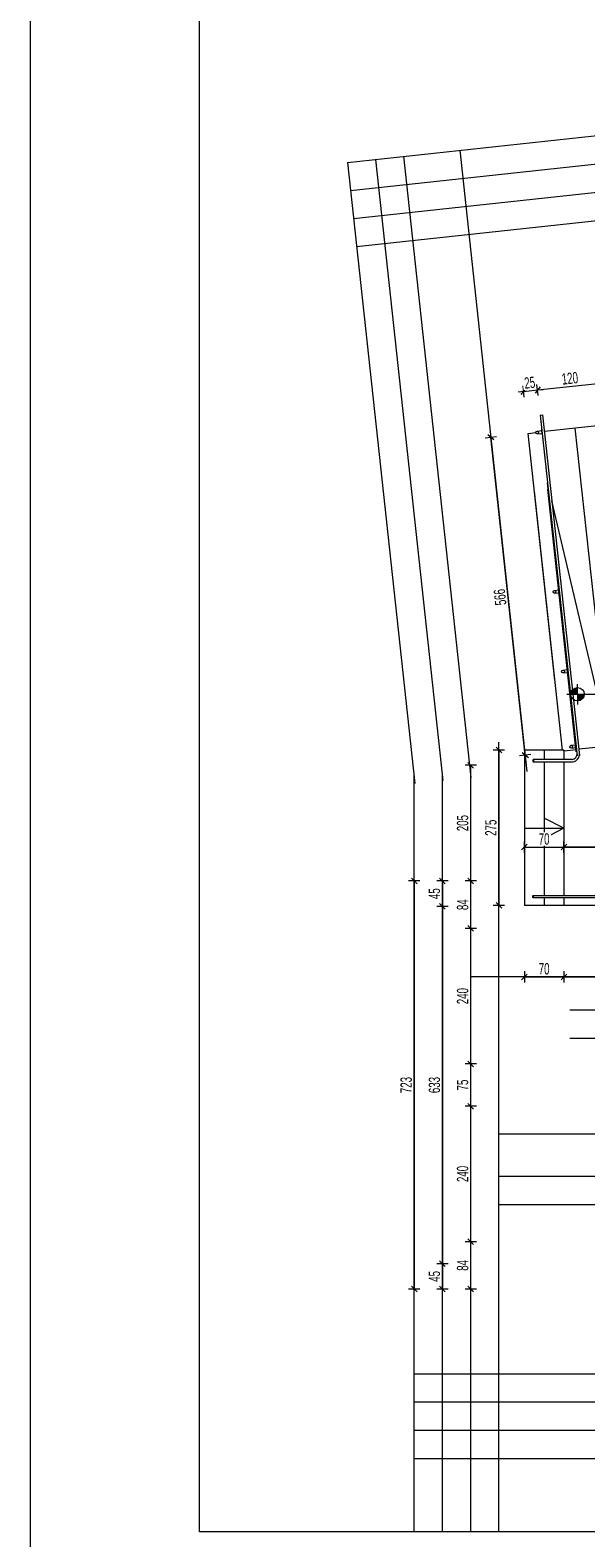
# Model space of a CAD drawing. Header units: millimetres. Extents: x 72202 to 304796, y 21658 to 519946.
# Tile 67 of 139: x 193653 to 194637, y 220665 to 223336. Entities that reach past the tile are written whole.
import ezdxf

# ---------------------------------------------------------------- set-up
doc = ezdxf.new("R2010")
doc.units = ezdxf.units.MM
doc.layers.get('0').update_dxf_attribs({"color": 253})
doc.layers.get('Defpoints').update_dxf_attribs({"color": 253})
for name, color, linetype, lineweight in [('linia - gruba - projektowana', 253, 'Continuous', 50), ('LINIA CIENKA', 7, 'Continuous', 13), ('LINIA WYMIAROWANIE', 253, 'Continuous', 9), ('OPISY', 253, 'Continuous', 9)]:
    doc.layers.add(name, color=color, linetype=linetype, lineweight=lineweight)
doc.layers.add('LINIA-NIE DRUKOWAĆ', color=253, linetype='Continuous', lineweight=20, plot=False)
doc.styles.get("Standard").update_dxf_attribs({"font": 'ARIALN.TTF', "width": 0.75})
doc.dimstyles.new('sebek100', dxfattribs={"dimtxt": 17, "dimasz": 10, "dimexe": 10, "dimexo": 20, "dimgap": 4, "dimtad": 1, "dimrnd": 0.5, "dimtxsty": 'Standard', "dimblk": 'OBLIQUE', "dimcen": 8, "dimclre": 1, "dimazin": 0, "dimtm": 1e-09, "dimtfac": 1, "dimtix": 1, "dimtmove": 1, "dimatfit": 3, "dimldrblk": 'zas', "dimfxl": 10, "dimfxlon": 1, "dimtolj": 2, "dimlwd": -1, "dimlwe": -1, "dimarcsym": 0})

# ---------------------------------------------------------------- blocks, each defined once
blk = doc.blocks.new('_Oblique')
at = {"color": 0, "linetype": 'ByBlock', "lineweight": -2}
blk.add_line((-0.5, -0.5), (0.5, 0.5), dxfattribs=at)
blk = doc.blocks.new('*D341')
at = {"layer": 'Defpoints', "color": 0, "lineweight": -3, "ltscale": 4, "transparency": 16777216}
for p in [(194433.3, 221189.8), (194733.3, 221189.8), (194733.3, 221105.8)]:
    blk.add_point(p, dxfattribs=at)
at = {"layer": 'LINIA WYMIAROWANIE', "color": 1, "ltscale": 4, "transparency": 16777216}
for p, q in [((194443.3, 221189.8), (194423.3, 221189.8)), ((194443.3, 221105.8), (194423.3, 221105.8))]:
    blk.add_line(p, q, dxfattribs=at)
at = {"layer": 'LINIA WYMIAROWANIE', "color": 0, "ltscale": 4, "transparency": 16777216}
blk.add_line((194433.3, 221105.8), (194433.3, 221189.8), dxfattribs=at)
at = {"layer": 'LINIA WYMIAROWANIE', "color": 0, "ltscale": 4, "transparency": 16777216, "xscale": 10, "yscale": 10, "zscale": 10}
for p, rotation in [((194433.3, 221189.8), 90), ((194433.3, 221105.8), 270)]:
    blk.add_blockref('_Oblique', p, dxfattribs=dict(at, rotation=rotation))
at = {"layer": 'LINIA WYMIAROWANIE', "color": 0, "lineweight": -3, "ltscale": 4, "transparency": 16777216, "insert": (194419.1, 221147.8), "char_height": 20, "attachment_point": 5, "rotation": 90, "bg_fill": 3, "box_fill_scale": 1.1, "bg_fill_color": 256, "bg_fill_true_color": 13158600, "bg_fill_transparency": 0}
blk.add_mtext('\\A2;84', dxfattribs=at)
blk = doc.blocks.new('zas')
blk = doc.blocks.new('*D342')
at = {"layer": 'Defpoints', "color": 0, "lineweight": -3, "ltscale": 4, "transparency": 16777216}
for p in [(194433.3, 221429.8), (194733.3, 221429.8), (194733.3, 221189.8)]:
    blk.add_point(p, dxfattribs=at)
at = {"layer": 'LINIA WYMIAROWANIE', "color": 1, "ltscale": 4, "transparency": 16777216}
for p, q in [((194443.3, 221429.8), (194423.3, 221429.8)), ((194443.3, 221189.8), (194423.3, 221189.8))]:
    blk.add_line(p, q, dxfattribs=at)
at = {"layer": 'LINIA WYMIAROWANIE', "color": 0, "ltscale": 4, "transparency": 16777216}
blk.add_line((194433.3, 221189.8), (194433.3, 221429.8), dxfattribs=at)
at = {"layer": 'LINIA WYMIAROWANIE', "color": 0, "ltscale": 4, "transparency": 16777216, "xscale": 10, "yscale": 10, "zscale": 10}
for p, rotation in [((194433.3, 221429.8), 90), ((194433.3, 221189.8), 270)]:
    blk.add_blockref('_Oblique', p, dxfattribs=dict(at, rotation=rotation))
at = {"layer": 'LINIA WYMIAROWANIE', "color": 0, "lineweight": -3, "ltscale": 4, "transparency": 16777216, "insert": (194419.1, 221309.8), "char_height": 20, "attachment_point": 5, "rotation": 90, "bg_fill": 3, "box_fill_scale": 1.1, "bg_fill_color": 256, "bg_fill_true_color": 13158600, "bg_fill_transparency": 0}
blk.add_mtext('\\A2;240', dxfattribs=at)
blk = doc.blocks.new('*D343')
at = {"layer": 'Defpoints', "color": 0, "lineweight": -3, "ltscale": 4, "transparency": 16777216}
for p in [(194433.3, 221504.8), (194733.3, 221504.8), (194733.3, 221429.8)]:
    blk.add_point(p, dxfattribs=at)
at = {"layer": 'LINIA WYMIAROWANIE', "color": 1, "ltscale": 4, "transparency": 16777216}
for p, q in [((194443.3, 221504.8), (194423.3, 221504.8)), ((194443.3, 221429.8), (194423.3, 221429.8))]:
    blk.add_line(p, q, dxfattribs=at)
at = {"layer": 'LINIA WYMIAROWANIE', "color": 0, "ltscale": 4, "transparency": 16777216}
blk.add_line((194433.3, 221429.8), (194433.3, 221504.8), dxfattribs=at)
at = {"layer": 'LINIA WYMIAROWANIE', "color": 0, "ltscale": 4, "transparency": 16777216, "xscale": 10, "yscale": 10, "zscale": 10}
for p, rotation in [((194433.3, 221504.8), 90), ((194433.3, 221429.8), 270)]:
    blk.add_blockref('_Oblique', p, dxfattribs=dict(at, rotation=rotation))
at = {"layer": 'LINIA WYMIAROWANIE', "color": 0, "lineweight": -3, "ltscale": 4, "transparency": 16777216, "insert": (194419.1, 221467.3), "char_height": 20, "attachment_point": 5, "rotation": 90, "bg_fill": 3, "box_fill_scale": 1.1, "bg_fill_color": 256, "bg_fill_true_color": 13158600, "bg_fill_transparency": 0}
blk.add_mtext('\\A2;75', dxfattribs=at)
blk = doc.blocks.new('*D344')
at = {"layer": 'Defpoints', "color": 0, "lineweight": -3, "ltscale": 4, "transparency": 16777216}
for p in [(194433.3, 221744.8), (194733.3, 221744.8), (194733.3, 221504.8)]:
    blk.add_point(p, dxfattribs=at)
at = {"layer": 'LINIA WYMIAROWANIE', "color": 1, "ltscale": 4, "transparency": 16777216}
for p, q in [((194443.3, 221744.8), (194423.3, 221744.8)), ((194443.3, 221504.8), (194423.3, 221504.8))]:
    blk.add_line(p, q, dxfattribs=at)
at = {"layer": 'LINIA WYMIAROWANIE', "color": 0, "ltscale": 4, "transparency": 16777216}
blk.add_line((194433.3, 221504.8), (194433.3, 221744.8), dxfattribs=at)
at = {"layer": 'LINIA WYMIAROWANIE', "color": 0, "ltscale": 4, "transparency": 16777216, "xscale": 10, "yscale": 10, "zscale": 10}
for p, rotation in [((194433.3, 221744.8), 90), ((194433.3, 221504.8), 270)]:
    blk.add_blockref('_Oblique', p, dxfattribs=dict(at, rotation=rotation))
at = {"layer": 'LINIA WYMIAROWANIE', "color": 0, "lineweight": -3, "ltscale": 4, "transparency": 16777216, "insert": (194419.1, 221624.8), "char_height": 20, "attachment_point": 5, "rotation": 90, "bg_fill": 3, "box_fill_scale": 1.1, "bg_fill_color": 256, "bg_fill_true_color": 13158600, "bg_fill_transparency": 0}
blk.add_mtext('\\A2;240', dxfattribs=at)
blk = doc.blocks.new('*D345')
at = {"layer": 'Defpoints', "color": 0, "lineweight": -3, "ltscale": 4, "transparency": 16777216}
for p in [(194433.3, 221828.8), (194733.3, 221828.8), (194733.3, 221744.8)]:
    blk.add_point(p, dxfattribs=at)
at = {"layer": 'LINIA WYMIAROWANIE', "color": 1, "ltscale": 4, "transparency": 16777216}
for p, q in [((194443.3, 221828.8), (194423.3, 221828.8)), ((194443.3, 221744.8), (194423.3, 221744.8))]:
    blk.add_line(p, q, dxfattribs=at)
at = {"layer": 'LINIA WYMIAROWANIE', "color": 0, "ltscale": 4, "transparency": 16777216}
blk.add_line((194433.3, 221744.8), (194433.3, 221828.8), dxfattribs=at)
at = {"layer": 'LINIA WYMIAROWANIE', "color": 0, "ltscale": 4, "transparency": 16777216, "xscale": 10, "yscale": 10, "zscale": 10}
for p, rotation in [((194433.3, 221828.8), 90), ((194433.3, 221744.8), 270)]:
    blk.add_blockref('_Oblique', p, dxfattribs=dict(at, rotation=rotation))
at = {"layer": 'LINIA WYMIAROWANIE', "color": 0, "lineweight": -3, "ltscale": 4, "transparency": 16777216, "insert": (194419.1, 221786.8), "char_height": 20, "attachment_point": 5, "rotation": 90, "bg_fill": 3, "box_fill_scale": 1.1, "bg_fill_color": 256, "bg_fill_true_color": 13158600, "bg_fill_transparency": 0}
blk.add_mtext('\\A2;84', dxfattribs=at)
blk = doc.blocks.new('*D346')
at = {"layer": 'Defpoints', "color": 0, "lineweight": -3, "ltscale": 4, "transparency": 16777216}
for p in [(194433.3, 222033.8), (194733.3, 222033.8), (194733.3, 221828.8)]:
    blk.add_point(p, dxfattribs=at)
at = {"layer": 'LINIA WYMIAROWANIE', "color": 1, "ltscale": 4, "transparency": 16777216}
for p, q in [((194443.3, 222033.8), (194423.3, 222033.8)), ((194443.3, 221828.8), (194423.3, 221828.8))]:
    blk.add_line(p, q, dxfattribs=at)
at = {"layer": 'LINIA WYMIAROWANIE', "color": 0, "ltscale": 4, "transparency": 16777216}
blk.add_line((194433.3, 221828.8), (194433.3, 222033.8), dxfattribs=at)
at = {"layer": 'LINIA WYMIAROWANIE', "color": 0, "ltscale": 4, "transparency": 16777216, "xscale": 10, "yscale": 10, "zscale": 10}
for p, rotation in [((194433.3, 222033.8), 90), ((194433.3, 221828.8), 270)]:
    blk.add_blockref('_Oblique', p, dxfattribs=dict(at, rotation=rotation))
at = {"layer": 'LINIA WYMIAROWANIE', "color": 0, "lineweight": -3, "ltscale": 4, "transparency": 16777216, "insert": (194419.1, 221931.3), "char_height": 20, "attachment_point": 5, "rotation": 90, "bg_fill": 3, "box_fill_scale": 1.1, "bg_fill_color": 256, "bg_fill_true_color": 13158600, "bg_fill_transparency": 0}
blk.add_mtext('\\A2;205', dxfattribs=at)
blk = doc.blocks.new('*D334')
at = {"layer": 'Defpoints', "color": 0, "lineweight": -3, "ltscale": 4, "transparency": 16777216}
for p in [(194683.3, 221828.8), (194333.3, 221105.8), (194683.3, 221105.8)]:
    blk.add_point(p, dxfattribs=at)
at = {"layer": 'LINIA WYMIAROWANIE', "color": 1, "ltscale": 4, "transparency": 16777216}
for p, q in [((194343.3, 221828.8), (194323.3, 221828.8)), ((194343.3, 221105.8), (194323.3, 221105.8))]:
    blk.add_line(p, q, dxfattribs=at)
at = {"layer": 'LINIA WYMIAROWANIE', "color": 0, "ltscale": 4, "transparency": 16777216}
blk.add_line((194333.3, 221828.8), (194333.3, 221105.8), dxfattribs=at)
at = {"layer": 'LINIA WYMIAROWANIE', "color": 0, "ltscale": 4, "transparency": 16777216, "xscale": 10, "yscale": 10, "zscale": 10}
for p, rotation in [((194333.3, 221828.8), 90), ((194333.3, 221105.8), 270)]:
    blk.add_blockref('_Oblique', p, dxfattribs=dict(at, rotation=rotation))
at = {"layer": 'LINIA WYMIAROWANIE', "color": 0, "lineweight": -3, "ltscale": 4, "transparency": 16777216, "insert": (194319.1, 221467.3), "char_height": 20, "attachment_point": 5, "rotation": 90, "bg_fill": 3, "box_fill_scale": 1.1, "bg_fill_color": 256, "bg_fill_true_color": 13158600, "bg_fill_transparency": 0}
blk.add_mtext('\\A2;723', dxfattribs=at)
blk = doc.blocks.new('*D352')
at = {"layer": 'Defpoints', "color": 0, "lineweight": -3, "ltscale": 4, "transparency": 16777216}
for p in [(194836.1, 221828.8), (194836.1, 221783.8)]:
    blk.add_point(p, dxfattribs=at)
at = {"layer": 'LINIA WYMIAROWANIE', "color": 1, "ltscale": 4, "transparency": 16777216}
for p, q in [((194393.3, 221828.8), (194373.3, 221828.8)), ((194393.3, 221783.8), (194373.3, 221783.8))]:
    blk.add_line(p, q, dxfattribs=at)
at = {"layer": 'LINIA WYMIAROWANIE', "color": 0, "ltscale": 4, "transparency": 16777216}
blk.add_line((194383.3, 221828.8), (194383.3, 221783.8), dxfattribs=at)
at = {"layer": 'LINIA WYMIAROWANIE', "color": 0, "ltscale": 4, "transparency": 16777216, "xscale": 10, "yscale": 10, "zscale": 10}
for p, rotation in [((194383.3, 221828.8), 90), ((194383.3, 221783.8), 270)]:
    blk.add_blockref('_Oblique', p, dxfattribs=dict(at, rotation=rotation))
at = {"layer": 'LINIA WYMIAROWANIE', "color": 0, "lineweight": -3, "ltscale": 4, "transparency": 16777216, "insert": (194369.1, 221806.3), "char_height": 20, "attachment_point": 5, "rotation": 90, "bg_fill": 3, "box_fill_scale": 1.1, "bg_fill_color": 256, "bg_fill_true_color": 13158600, "bg_fill_transparency": 0}
blk.add_mtext('\\A2;45', dxfattribs=at)
at = {"layer": 'Defpoints', "color": 0, "lineweight": -3, "ltscale": 4, "transparency": 16777216}
blk.add_point((194383.3, 221783.8), dxfattribs=at)
blk = doc.blocks.new('*D353')
at = {"layer": 'Defpoints', "color": 0, "lineweight": -3, "ltscale": 4, "transparency": 16777216}
for p in [(194836.1, 221783.8), (194383.3, 221150.8), (194908.9, 221150.8)]:
    blk.add_point(p, dxfattribs=at)
at = {"layer": 'LINIA WYMIAROWANIE', "color": 1, "ltscale": 4, "transparency": 16777216}
for p, q in [((194393.3, 221783.8), (194373.3, 221783.8)), ((194393.3, 221150.8), (194373.3, 221150.8))]:
    blk.add_line(p, q, dxfattribs=at)
at = {"layer": 'LINIA WYMIAROWANIE', "color": 0, "ltscale": 4, "transparency": 16777216}
blk.add_line((194383.3, 221783.8), (194383.3, 221150.8), dxfattribs=at)
at = {"layer": 'LINIA WYMIAROWANIE', "color": 0, "ltscale": 4, "transparency": 16777216, "xscale": 10, "yscale": 10, "zscale": 10}
for p, rotation in [((194383.3, 221783.8), 90), ((194383.3, 221150.8), 270)]:
    blk.add_blockref('_Oblique', p, dxfattribs=dict(at, rotation=rotation))
at = {"layer": 'LINIA WYMIAROWANIE', "color": 0, "lineweight": -3, "ltscale": 4, "transparency": 16777216, "insert": (194369.1, 221467.3), "char_height": 20, "attachment_point": 5, "rotation": 90, "bg_fill": 3, "box_fill_scale": 1.1, "bg_fill_color": 256, "bg_fill_true_color": 13158600, "bg_fill_transparency": 0}
blk.add_mtext('\\A2;633', dxfattribs=at)
blk = doc.blocks.new('*D354')
at = {"layer": 'Defpoints', "color": 0, "lineweight": -3, "ltscale": 4, "transparency": 16777216}
for p in [(194908.9, 221150.8), (194915.6, 221105.8)]:
    blk.add_point(p, dxfattribs=at)
at = {"layer": 'LINIA WYMIAROWANIE', "color": 1, "ltscale": 4, "transparency": 16777216}
for p, q in [((194393.3, 221150.8), (194373.3, 221150.8)), ((194393.3, 221105.8), (194373.3, 221105.8))]:
    blk.add_line(p, q, dxfattribs=at)
at = {"layer": 'LINIA WYMIAROWANIE', "color": 0, "ltscale": 4, "transparency": 16777216}
blk.add_line((194383.3, 221150.8), (194383.3, 221105.8), dxfattribs=at)
at = {"layer": 'LINIA WYMIAROWANIE', "color": 0, "ltscale": 4, "transparency": 16777216, "xscale": 10, "yscale": 10, "zscale": 10}
for p, rotation in [((194383.3, 221150.8), 90), ((194383.3, 221105.8), 270)]:
    blk.add_blockref('_Oblique', p, dxfattribs=dict(at, rotation=rotation))
at = {"layer": 'LINIA WYMIAROWANIE', "color": 0, "lineweight": -3, "ltscale": 4, "transparency": 16777216, "insert": (194369.1, 221128.3), "char_height": 20, "attachment_point": 5, "rotation": 90, "bg_fill": 3, "box_fill_scale": 1.1, "bg_fill_color": 256, "bg_fill_true_color": 13158600, "bg_fill_transparency": 0}
blk.add_mtext('\\A2;45', dxfattribs=at)
at = {"layer": 'Defpoints', "color": 0, "lineweight": -3, "ltscale": 4, "transparency": 16777216}
blk.add_point((194383.3, 221105.8), dxfattribs=at)
blk = doc.blocks.new('*D361')
at = {"layer": 'Defpoints', "color": 0, "lineweight": -3, "ltscale": 4, "transparency": 16777216}
for p in [(194563.3, 222060.6), (194483.3, 221785.6), (194561.4, 221785.6)]:
    blk.add_point(p, dxfattribs=at)
at = {"layer": 'LINIA WYMIAROWANIE', "ltscale": 4, "transparency": 16777216}
for p, q in [((194493.3, 222060.6), (194473.3, 222060.6)), ((194493.3, 221785.6), (194473.3, 221785.6))]:
    blk.add_line(p, q, dxfattribs=at)
at = {"layer": 'LINIA WYMIAROWANIE', "color": 0, "ltscale": 4, "transparency": 16777216}
blk.add_line((194483.3, 222060.6), (194483.3, 221785.6), dxfattribs=at)
at = {"layer": 'LINIA WYMIAROWANIE', "color": 0, "ltscale": 4, "transparency": 16777216, "xscale": 10, "yscale": 10, "zscale": 10}
for p, rotation in [((194483.3, 222060.6), 90), ((194483.3, 221785.6), 270)]:
    blk.add_blockref('_Oblique', p, dxfattribs=dict(at, rotation=rotation))
at = {"layer": 'LINIA WYMIAROWANIE', "color": 0, "lineweight": -3, "ltscale": 4, "transparency": 16777216, "insert": (194469.1, 221923.1), "char_height": 20, "attachment_point": 5, "rotation": 90, "bg_fill": 3, "box_fill_scale": 1.1, "bg_fill_color": 256, "bg_fill_true_color": 13158600, "bg_fill_transparency": 0}
blk.add_mtext('\\A2;275', dxfattribs=at)
blk = doc.blocks.new('*D362')
at = {"layer": 'Defpoints', "color": 0, "lineweight": -3, "ltscale": 4, "transparency": 16777216}
for p in [(194528.3, 221785.6), (194598.3, 221785.6), (194598.3, 221658.8)]:
    blk.add_point(p, dxfattribs=at)
at = {"layer": 'LINIA WYMIAROWANIE', "ltscale": 4, "transparency": 16777216}
for p, q in [((194528.3, 221668.8), (194528.3, 221648.8)), ((194598.3, 221668.8), (194598.3, 221648.8))]:
    blk.add_line(p, q, dxfattribs=at)
at = {"layer": 'LINIA WYMIAROWANIE', "color": 0, "ltscale": 4, "transparency": 16777216}
blk.add_line((194528.3, 221658.8), (194598.3, 221658.8), dxfattribs=at)
at = {"layer": 'LINIA WYMIAROWANIE', "color": 0, "ltscale": 4, "transparency": 16777216, "xscale": 10, "yscale": 10, "zscale": 10, "rotation": 180}
blk.add_blockref('_Oblique', (194528.3, 221658.8), dxfattribs=at)
at = {"layer": 'LINIA WYMIAROWANIE', "color": 0, "ltscale": 4, "transparency": 16777216, "xscale": 10, "yscale": 10, "zscale": 10}
blk.add_blockref('_Oblique', (194598.3, 221658.8), dxfattribs=at)
at = {"layer": 'LINIA WYMIAROWANIE', "color": 0, "lineweight": -3, "ltscale": 4, "transparency": 16777216, "insert": (194563.3, 221673.1), "char_height": 20, "attachment_point": 5, "bg_fill": 3, "box_fill_scale": 1.1, "bg_fill_color": 256, "bg_fill_true_color": 13158600, "bg_fill_transparency": 0}
blk.add_mtext('\\A2;70', dxfattribs=at)
blk = doc.blocks.new('*D363')
at = {"layer": 'Defpoints', "color": 0, "lineweight": -3, "ltscale": 4, "transparency": 16777216}
for p in [(194598.3, 221785.6), (194783.3, 221752.1), (194783.3, 221658.8)]:
    blk.add_point(p, dxfattribs=at)
at = {"layer": 'LINIA WYMIAROWANIE', "ltscale": 4, "transparency": 16777216}
for p, q in [((194598.3, 221668.8), (194598.3, 221648.8)), ((194783.3, 221668.8), (194783.3, 221648.8))]:
    blk.add_line(p, q, dxfattribs=at)
at = {"layer": 'LINIA WYMIAROWANIE', "color": 0, "ltscale": 4, "transparency": 16777216}
blk.add_line((194598.3, 221658.8), (194783.3, 221658.8), dxfattribs=at)
at = {"layer": 'LINIA WYMIAROWANIE', "color": 0, "ltscale": 4, "transparency": 16777216, "xscale": 10, "yscale": 10, "zscale": 10, "rotation": 180}
blk.add_blockref('_Oblique', (194598.3, 221658.8), dxfattribs=at)
at = {"layer": 'LINIA WYMIAROWANIE', "color": 0, "ltscale": 4, "transparency": 16777216, "xscale": 10, "yscale": 10, "zscale": 10}
blk.add_blockref('_Oblique', (194783.3, 221658.8), dxfattribs=at)
at = {"layer": 'LINIA WYMIAROWANIE', "color": 0, "lineweight": -3, "ltscale": 4, "transparency": 16777216, "insert": (194690.8, 221673.1), "char_height": 20, "attachment_point": 5, "bg_fill": 3, "box_fill_scale": 1.1, "bg_fill_color": 256, "bg_fill_true_color": 13158600, "bg_fill_transparency": 0}
blk.add_mtext('\\A2;185', dxfattribs=at)
blk = doc.blocks.new('*D425')
at = {"layer": 'Defpoints', "color": 0, "lineweight": -3, "ltscale": 4, "transparency": 16777216}
for p in [(194598.3, 221888.8), (194528.3, 221828.3), (194598.3, 221821.3)]:
    blk.add_point(p, dxfattribs=at)
at = {"layer": 'LINIA WYMIAROWANIE', "ltscale": 4, "transparency": 16777216}
for p, q in [((194528.3, 221878.8), (194528.3, 221898.8)), ((194598.3, 221878.8), (194598.3, 221898.8))]:
    blk.add_line(p, q, dxfattribs=at)
at = {"layer": 'LINIA WYMIAROWANIE', "color": 0, "ltscale": 4, "transparency": 16777216}
blk.add_line((194528.3, 221888.8), (194598.3, 221888.8), dxfattribs=at)
at = {"layer": 'LINIA WYMIAROWANIE', "color": 0, "ltscale": 4, "transparency": 16777216, "xscale": 10, "yscale": 10, "zscale": 10, "rotation": 180}
blk.add_blockref('_Oblique', (194528.3, 221888.8), dxfattribs=at)
at = {"layer": 'LINIA WYMIAROWANIE', "color": 0, "ltscale": 4, "transparency": 16777216, "xscale": 10, "yscale": 10, "zscale": 10}
blk.add_blockref('_Oblique', (194598.3, 221888.8), dxfattribs=at)
at = {"layer": 'LINIA WYMIAROWANIE', "color": 0, "lineweight": -3, "ltscale": 4, "transparency": 16777216, "insert": (194563.3, 221903.1), "char_height": 20, "attachment_point": 5, "bg_fill": 3, "box_fill_scale": 1.1, "bg_fill_color": 256, "bg_fill_true_color": 13158600, "bg_fill_transparency": 0}
blk.add_mtext('\\A2;70', dxfattribs=at)
blk = doc.blocks.new('*D426')
at = {"layer": 'Defpoints', "color": 0, "lineweight": -3, "ltscale": 4, "transparency": 16777216}
for p in [(195041.8, 221888.8), (195041.8, 221828.8), (194598.3, 221821.3)]:
    blk.add_point(p, dxfattribs=at)
at = {"layer": 'LINIA WYMIAROWANIE', "ltscale": 4, "transparency": 16777216}
for p, q in [((194598.3, 221878.8), (194598.3, 221898.8)), ((195041.8, 221878.8), (195041.8, 221898.8))]:
    blk.add_line(p, q, dxfattribs=at)
at = {"layer": 'LINIA WYMIAROWANIE', "color": 0, "ltscale": 4, "transparency": 16777216}
blk.add_line((194598.3, 221888.8), (195041.8, 221888.8), dxfattribs=at)
at = {"layer": 'LINIA WYMIAROWANIE', "color": 0, "ltscale": 4, "transparency": 16777216, "xscale": 10, "yscale": 10, "zscale": 10, "rotation": 180}
blk.add_blockref('_Oblique', (194598.3, 221888.8), dxfattribs=at)
at = {"layer": 'LINIA WYMIAROWANIE', "color": 0, "ltscale": 4, "transparency": 16777216, "xscale": 10, "yscale": 10, "zscale": 10}
blk.add_blockref('_Oblique', (195041.8, 221888.8), dxfattribs=at)
at = {"layer": 'LINIA WYMIAROWANIE', "color": 0, "lineweight": -3, "ltscale": 4, "transparency": 16777216, "insert": (194820, 221904.9), "char_height": 20, "attachment_point": 5, "bg_fill": 3, "box_fill_scale": 1.1, "bg_fill_color": 256, "bg_fill_true_color": 13158600, "bg_fill_transparency": 0}
blk.add_mtext('\\A2;443,5', dxfattribs=at)
blk = doc.blocks.new('*D451')
at = {"layer": 'Defpoints', "color": 0, "lineweight": -3, "ltscale": 4, "transparency": 16777216}
for p in [(194660.4, 222635.3), (194468.9, 222614.6), (194721.3, 222072.5)]:
    blk.add_point(p, dxfattribs=at)
at = {"layer": 'LINIA WYMIAROWANIE', "ltscale": 4, "transparency": 16777216}
for p, q in [((194478.8, 222615.6), (194459, 222613.5)), ((194539.8, 222052.8), (194519.9, 222050.7))]:
    blk.add_line(p, q, dxfattribs=at)
at = {"layer": 'LINIA WYMIAROWANIE', "color": 0, "ltscale": 4, "transparency": 16777216}
blk.add_line((194529.9, 222051.8), (194468.9, 222614.6), dxfattribs=at)
at = {"layer": 'LINIA WYMIAROWANIE', "color": 0, "ltscale": 4, "transparency": 16777216, "xscale": 10, "yscale": 10, "zscale": 10}
for p, rotation in [((194468.9, 222614.6), 96.18201734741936), ((194529.9, 222051.8), 276.1820173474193)]:
    blk.add_blockref('_Oblique', p, dxfattribs=dict(at, rotation=rotation))
at = {"layer": 'LINIA WYMIAROWANIE', "color": 0, "lineweight": -3, "ltscale": 4, "transparency": 16777216, "insert": (194485.3, 222331.6), "char_height": 20, "attachment_point": 5, "rotation": 96.182, "bg_fill": 3, "box_fill_scale": 1.1, "bg_fill_color": 256, "bg_fill_true_color": 13158600, "bg_fill_transparency": 0}
blk.add_mtext('\\A2;566', dxfattribs=at)
blk = doc.blocks.new('*D452')
at = {"layer": 'Defpoints', "color": 0, "lineweight": -3, "ltscale": 4, "transparency": 16777216}
for p in [(194540.2, 222574.1), (194564.9, 222576.8)]:
    blk.add_point(p, dxfattribs=at)
at = {"layer": 'LINIA WYMIAROWANIE', "color": 1, "ltscale": 4, "transparency": 16777216}
for p, q in [((194552.8, 222688.8), (194550.6, 222708.6)), ((194528.1, 222686.1), (194526, 222706))]:
    blk.add_line(p, q, dxfattribs=at)
at = {"layer": 'LINIA WYMIAROWANIE', "color": 0, "ltscale": 4, "transparency": 16777216}
for p, q in [((194527, 222696), (194517.1, 222695)), ((194527, 222696), (194551.7, 222698.7)), ((194551.7, 222698.7), (194561.6, 222699.8))]:
    blk.add_line(p, q, dxfattribs=at)
at = {"layer": 'LINIA WYMIAROWANIE', "color": 0, "ltscale": 4, "transparency": 16777216, "xscale": 10, "yscale": 10, "zscale": 10}
for p, rotation in [((194527, 222696), 6.182017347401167), ((194551.7, 222698.7), 186.1820173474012)]:
    blk.add_blockref('_Oblique', p, dxfattribs=dict(at, rotation=rotation))
at = {"layer": 'LINIA WYMIAROWANIE', "color": 0, "lineweight": -3, "ltscale": 4, "transparency": 16777216, "insert": (194537.8, 222711.5), "char_height": 20, "attachment_point": 5, "rotation": 6.182, "bg_fill": 3, "box_fill_scale": 1.1, "bg_fill_color": 256, "bg_fill_true_color": 13158600, "bg_fill_transparency": 0}
blk.add_mtext('\\A2;25', dxfattribs=at)
at = {"layer": 'Defpoints', "color": 0, "lineweight": -3, "ltscale": 4, "transparency": 16777216}
blk.add_point((194551.7, 222698.7), dxfattribs=at)
blk = doc.blocks.new('*D453')
at = {"layer": 'Defpoints', "color": 0, "lineweight": -3, "ltscale": 4, "transparency": 16777216}
for p in [(194669.4, 222711.5), (194680.8, 222606.6), (194564.9, 222576.8)]:
    blk.add_point(p, dxfattribs=at)
at = {"layer": 'LINIA WYMIAROWANIE', "color": 1, "ltscale": 4, "transparency": 16777216}
for p, q in [((194552.8, 222688.8), (194550.6, 222708.6)), ((194670.5, 222701.5), (194668.3, 222721.4))]:
    blk.add_line(p, q, dxfattribs=at)
at = {"layer": 'LINIA WYMIAROWANIE', "color": 0, "ltscale": 4, "transparency": 16777216}
blk.add_line((194551.7, 222698.7), (194669.4, 222711.5), dxfattribs=at)
at = {"layer": 'LINIA WYMIAROWANIE', "color": 0, "ltscale": 4, "transparency": 16777216, "xscale": 10, "yscale": 10, "zscale": 10}
for p, rotation in [((194669.4, 222711.5), 6.182017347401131), ((194551.7, 222698.7), 186.1820173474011)]:
    blk.add_blockref('_Oblique', p, dxfattribs=dict(at, rotation=rotation))
at = {"layer": 'LINIA WYMIAROWANIE', "color": 0, "lineweight": -3, "ltscale": 4, "transparency": 16777216, "insert": (194609, 222719.2), "char_height": 20, "attachment_point": 5, "rotation": 6.182, "bg_fill": 3, "box_fill_scale": 1.1, "bg_fill_color": 256, "bg_fill_true_color": 13158600, "bg_fill_transparency": 0}
blk.add_mtext('\\A2;120', dxfattribs=at)

msp = doc.modelspace()

# ---------------------------------------------------------------- hatches: boundary and pattern name
at = {"layer": 'OPISY'}
h = msp.add_hatch(color=256, dxfattribs=at)
edge = h.paths.add_edge_path()
edge.add_line((194622.428, 222159.675), (194622.428, 222171.629))
edge.add_arc((194622.428, 222159.675), 11.954, 90, 180.185208)
edge.add_line((194610.474, 222159.636), (194622.428, 222159.675))
edge = h.paths.add_edge_path()
edge.add_arc((194622.428, 222159.675), 11.954, 269.966892, 359.748577)
edge.add_line((194634.382, 222159.622), (194622.428, 222159.675))
edge.add_line((194622.428, 222159.675), (194622.421, 222147.72))
h = msp.add_hatch(color=256, dxfattribs=at)
h.paths.add_polyline_path([(194622.428, 222159.675), (194622.428, 222168.178, 0.41421356), (194613.925, 222159.675)])
h.paths.add_polyline_path([(194622.428, 222151.171, 0.41421356), (194630.931, 222159.675), (194622.428, 222159.675)])

# ---------------------------------------------------------------- linework, layer by layer
at = {"layer": 'linia - gruba - projektowana', "lineweight": -3, "ltscale": 1.2}
for p, q in [((194544.067, 222043.895), (194544.067, 222039.895)), ((194543.874, 221799.02), (194543.874, 221803.02))]:
    msp.add_line(p, q, dxfattribs=at)
at = {"layer": 'LINIA CIENKA'}
for p, q in [((194556.504, 222654.231), (194560.698, 222654.685)), ((194556.504, 222654.231), (194569.437, 222534.836)), ((194556.525, 222654.233), (194621.892, 222050.413)), ((194560.698, 222654.685), (194626.037, 222051.294)), ((194550.73, 222625.842), (194559.479, 222626.789)), ((194558.414, 222629.192), (194558.683, 222626.703)), ((194559.105, 222627.457), (194559.105, 222627.457)), ((194560.017, 222621.818), (194559.479, 222626.789)), ((194673.902, 222636.772), (194563.91, 222624.858)), ((194680.288, 222064.129), (194618.536, 222630.774)), ((194535.079, 222621.735), (194548.505, 222623.189)), ((194582.462, 222184.293), (194535.079, 222621.735)), ((194551.268, 222620.871), (194560.017, 222621.818)), ((194568.686, 222534.342), (194581.07, 222420.01)), ((194620.321, 222057.634), (194569.999, 222522.219)), ((194595.862, 222060.581), (194546.138, 222519.635)), ((194679.972, 222064.095), (194577.219, 222501.993)), ((194581.608, 222415.039), (194587.876, 222357.178)), ((194583.151, 222408.247), (194582.612, 222413.218)), ((194581.316, 222343.471), (194590.064, 222344.419)), ((194581.854, 222338.501), (194590.603, 222339.448)), ((194595.535, 222293.916), (194594.996, 222298.887)), ((194596.608, 222202.297), (194605.357, 222203.245)), ((194597.147, 222197.326), (194605.895, 222198.274)), ((194607.919, 222179.584), (194607.38, 222184.555)), ((194611.026, 222069.179), (194619.775, 222070.127)), ((194735.284, 222074.003), (194625.292, 222062.089)), ((194528.292, 222060.581), (194528.292, 221785.581)), ((194598.292, 222060.581), (194528.292, 222060.581)), ((194613.1, 222043.895), (194544.067, 222043.895)), ((194544.067, 222039.895), (194614.298, 222039.895)), ((194563.292, 222060.581), (194563.292, 222043.895)), ((194563.292, 222039.895), (194563.292, 221803.02)), ((194598.292, 222059.164), (194621.117, 222061.637)), ((194598.292, 222060.581), (194598.292, 222043.895)), ((194598.292, 222039.895), (194598.292, 221803.02)), ((194611.565, 222064.208), (194620.313, 222065.156)), ((194598.292, 221922.259), (194563.292, 221940.288)), ((194528.292, 221922.259), (194598.292, 221922.259)), ((194598.292, 221922.259), (194563.292, 221904.229)), ((194543.874, 221803.02), (194783.262, 221803.02)), ((194783.262, 221799.02), (194543.874, 221799.02)), ((194563.292, 221799.02), (194563.292, 221785.581)), ((194598.292, 221799.02), (194598.292, 221785.581)), ((194785.211, 221785.581), (194528.292, 221785.581))]:
    msp.add_line(p, q, dxfattribs=at)
at = {"layer": 'LINIA CIENKA', "color": 2}
msp.add_line((194529.85, 222051.751), (194529.843, 222051.82), dxfattribs=at)
at = {"layer": 'LINIA CIENKA'}
msp.add_lwpolyline([(193953.292, 220675.846), (193953.292, 223503.294), (200483.292, 223503.294), (200483.292, 220675.846)], close=True, dxfattribs=at)
for centre in [(194550.999, 222623.356), (194581.585, 222340.986), (194596.877, 222199.812), (194611.295, 222066.694)]:
    msp.add_circle(centre, 2.5, dxfattribs=at)
for centre, radius, start, end in [((194611.905, 222053.823), 10, 276.256904, 6.256904), ((194612.046, 222053.782), 14.064, 278.779434, 6.486574)]:
    msp.add_arc(centre, radius, start, end, dxfattribs=at)
at = {"layer": 'LINIA-NIE DRUKOWAĆ'}
for p, q in [((194214.956, 223101.854), (198960.201, 223615.845)), ((194220.341, 223052.144), (198965.585, 223566.136)), ((194225.725, 223002.435), (198970.969, 223516.427)), ((194231.11, 222952.726), (198976.354, 223466.718)), ((194314.375, 223112.622), (194433.583, 222012.076)), ((194413.793, 223123.391), (194533.002, 222022.845)), ((194214.956, 223101.854), (194334.165, 222001.307)), ((194264.666, 223107.238), (194383.874, 222006.691)), ((194483.292, 220675.846), (194483.292, 222074.612)), ((194333.292, 220675.846), (194333.292, 222017.46)), ((194383.292, 220675.846), (194383.292, 222017.46)), ((194433.292, 220675.846), (194433.292, 222017.46)), ((194433.292, 220675.846), (194433.292, 222017.46)), ((196252.047, 221888.846), (194596.276, 221888.846)), ((196350.292, 221658.846), (194433.292, 221658.846)), ((196350.292, 221600.024), (194608.852, 221600.024)), ((196350.292, 221550.024), (194608.852, 221550.024)), ((194333.292, 220955.846), (195456.61, 220955.846)), ((194333.292, 220905.846), (195456.61, 220905.846)), ((194333.292, 220855.846), (195456.649, 220855.846)), ((194333.292, 220805.846), (195456.61, 220805.846))]:
    msp.add_line(p, q, dxfattribs=at)
msp.add_lwpolyline([(193653.292, 223575.846), (193653.292, 220605.846), (200553.292, 220605.846), (200553.292, 223575.846)], close=True, dxfattribs=at)
for points in [[(194483.292, 221380.846), (196350.292, 221380.846)], [(194483.292, 221305.846), (196350.292, 221305.846)], [(194483.292, 221255.846), (196350.292, 221255.846)]]:
    msp.add_lwpolyline(points, dxfattribs=at)
at = {"layer": 'OPISY'}
for p, q in [((194622.428, 222159.675), (194622.431, 222177.629)), ((194603.425, 222159.64), (194707.149, 222159.588)), ((194622.428, 222159.675), (194622.418, 222141.629)), ((194622.428, 222159.631), (194622.428, 222172.386)), ((194622.428, 222159.631), (194622.428, 222146.875))]:
    msp.add_line(p, q, dxfattribs=at)
msp.add_circle((194622.428, 222159.675), 11.954, dxfattribs=at)

# ---------------------------------------------------------------- next in the draw order: dimensions: what is measured, and where the dimension line sits
at = {"layer": 'LINIA WYMIAROWANIE', "lineweight": -3, "ltscale": 4}
dim = msp.add_linear_dim(base=(194433.292, 221189.846), p1=(194733.292, 221105.846), p2=(194733.292, 221189.846), angle=90, dimstyle='sebek100', override={"dimtxt": 20, "dimrnd": 0, "dimtfill": 1, "dimarcsym": 2}, dxfattribs=at)
dim.commit()
dim.dimension.update_dxf_attribs({"geometry": '*D341', "text_midpoint": (194419.081, 221147.846)})

# ---------------------------------------------------------------- next in the draw order: dimensions: what is measured, and where the dimension line sits
dim = msp.add_linear_dim(base=(194433.292, 221429.846), p1=(194733.292, 221189.846), p2=(194733.292, 221429.846), angle=90, dimstyle='sebek100', override={"dimtxt": 20, "dimrnd": 0, "dimtfill": 1, "dimarcsym": 2}, dxfattribs=at)
dim.commit()
dim.dimension.update_dxf_attribs({"geometry": '*D342', "text_midpoint": (194419.081, 221309.846)})

# ---------------------------------------------------------------- next in the draw order: dimensions: what is measured, and where the dimension line sits
dim = msp.add_linear_dim(base=(194433.292, 221504.846), p1=(194733.292, 221429.846), p2=(194733.292, 221504.846), angle=90, dimstyle='sebek100', override={"dimtxt": 20, "dimrnd": 0, "dimtfill": 1, "dimarcsym": 2}, dxfattribs=at)
dim.commit()
dim.dimension.update_dxf_attribs({"geometry": '*D343', "text_midpoint": (194419.122, 221467.346)})

# ---------------------------------------------------------------- next in the draw order: dimensions: what is measured, and where the dimension line sits
dim = msp.add_linear_dim(base=(194433.292, 221744.846), p1=(194733.292, 221504.846), p2=(194733.292, 221744.846), angle=90, dimstyle='sebek100', override={"dimtxt": 20, "dimrnd": 0, "dimtfill": 1, "dimarcsym": 2}, dxfattribs=at)
dim.commit()
dim.dimension.update_dxf_attribs({"geometry": '*D344', "text_midpoint": (194419.081, 221624.846)})

# ---------------------------------------------------------------- next in the draw order: dimensions: what is measured, and where the dimension line sits
dim = msp.add_linear_dim(base=(194433.292, 221828.846), p1=(194733.292, 221744.846), p2=(194733.292, 221828.846), angle=90, dimstyle='sebek100', override={"dimtxt": 20, "dimrnd": 0, "dimtfill": 1, "dimarcsym": 2}, dxfattribs=at)
dim.commit()
dim.dimension.update_dxf_attribs({"geometry": '*D345', "text_midpoint": (194419.081, 221786.846)})

# ---------------------------------------------------------------- next in the draw order: dimensions: what is measured, and where the dimension line sits
dim = msp.add_linear_dim(base=(194433.292, 222033.846), p1=(194733.262, 221828.846), p2=(194733.292, 222033.846), angle=90, dimstyle='sebek100', override={"dimtxt": 20, "dimrnd": 0, "dimtfill": 1, "dimarcsym": 2}, dxfattribs=at)
dim.commit()
dim.dimension.update_dxf_attribs({"geometry": '*D346', "text_midpoint": (194419.081, 221931.346)})

# ---------------------------------------------------------------- next in the draw order: dimensions: what is measured, and where the dimension line sits
dim = msp.add_linear_dim(base=(194333.292, 221105.846), p1=(194683.292, 221828.846), p2=(194683.292, 221105.846), angle=90, dimstyle='sebek100', override={"dimtxt": 20, "dimrnd": 0, "dimtfill": 1, "dimarcsym": 2}, dxfattribs=at)
dim.commit()
dim.dimension.update_dxf_attribs({"geometry": '*D334', "text_midpoint": (194319.081, 221467.346)})

# ---------------------------------------------------------------- next in the draw order: dimensions: what is measured, and where the dimension line sits
dim = msp.add_linear_dim(base=(194383.292, 221783.846), p1=(194836.06, 221828.846), p2=(194836.06, 221783.846), angle=90, dimstyle='sebek100', override={"dimtxt": 20, "dimrnd": 0, "dimtfill": 1, "dimarcsym": 2}, dxfattribs=at)
dim.commit()
dim.dimension.update_dxf_attribs({"geometry": '*D352', "text_midpoint": (194369.122, 221806.346)})

# ---------------------------------------------------------------- next in the draw order: dimensions: what is measured, and where the dimension line sits
dim = msp.add_linear_dim(base=(194383.292, 221150.846), p1=(194836.06, 221783.846), p2=(194908.854, 221150.846), angle=90, dimstyle='sebek100', override={"dimtxt": 20, "dimrnd": 0, "dimtfill": 1, "dimarcsym": 2}, dxfattribs=at)
dim.commit()
dim.dimension.update_dxf_attribs({"geometry": '*D353', "text_midpoint": (194369.081, 221467.346)})

# ---------------------------------------------------------------- next in the draw order: dimensions: what is measured, and where the dimension line sits
for base, p1, p2, override, picture, middle in [((194483.292, 221785.581), (194563.292, 222060.581), (194561.374, 221785.581), {"dimtxt": 20, "dimrnd": 0, "dimclre": 256, "dimtfill": 1, "dimarcsym": 2}, '*D361', (194469.081, 221923.081)), ((194383.292, 221105.846), (194908.854, 221150.846), (194915.573, 221105.846), {"dimtxt": 20, "dimrnd": 0, "dimtfill": 1, "dimarcsym": 2}, '*D354', (194369.122, 221128.346))]:
    dim = msp.add_linear_dim(base=base, p1=p1, p2=p2, angle=90, dimstyle='sebek100', override=override, dxfattribs=at)
    dim.commit()
    dim.dimension.update_dxf_attribs({"geometry": picture, "text_midpoint": middle})

# ---------------------------------------------------------------- next in the draw order: dimensions: what is measured, and where the dimension line sits
dim = msp.add_aligned_dim(p1=(194721.342, 222072.493), p2=(194660.379, 222635.307), distance=192.591, text='566', dimstyle='sebek100', override={"dimtxt": 20, "dimtad": 4, "dimrnd": 0, "dimclre": 256, "dimtfill": 1, "dimarcsym": 2}, dxfattribs=at)
dim.commit()
dim.dimension.update_dxf_attribs({"geometry": '*D451', "text_midpoint": (194485.26, 222331.63)})
for base, p1, p2, picture, middle in [((194598.292, 221888.846), (194528.292, 221828.302), (194598.292, 221821.29), '*D425', (194563.292, 221903.057)), ((194598.292, 221658.846), (194528.292, 221785.581), (194598.292, 221785.581), '*D362', (194563.292, 221673.057))]:
    dim = msp.add_linear_dim(base=base, p1=p1, p2=p2, dimstyle='sebek100', override={"dimtxt": 20, "dimrnd": 0, "dimclre": 256, "dimtfill": 1, "dimarcsym": 2}, dxfattribs=at)
    dim.commit()
    dim.dimension.update_dxf_attribs({"geometry": picture, "text_midpoint": middle})

# ---------------------------------------------------------------- next in the draw order: linework, layer by layer
msp.add_line((194598.292, 222060.581), (194598.292, 222059.164), dxfattribs=at)

# ---------------------------------------------------------------- next in the draw order: dimensions: what is measured, and where the dimension line sits
dim = msp.add_aligned_dim(p1=(194540.241, 222574.084), p2=(194564.896, 222576.754), distance=122.662, text='25', dimstyle='sebek100', override={"dimtxt": 20, "dimrnd": 0, "dimtfill": 1, "dimarcsym": 2}, dxfattribs=at)
dim.commit()
dim.dimension.update_dxf_attribs({"geometry": '*D452', "text_midpoint": (194537.829, 222711.496)})
for base, p1, p2, picture, middle in [((195041.792, 221888.846), (194598.292, 221821.29), (195041.792, 221828.846), '*D426', (194820.042, 221904.865)), ((194783.292, 221658.846), (194598.292, 221785.581), (194783.292, 221752.139), '*D363', (194690.792, 221673.057))]:
    dim = msp.add_linear_dim(base=base, p1=p1, p2=p2, dimstyle='sebek100', override={"dimtxt": 20, "dimrnd": 0, "dimclre": 256, "dimtfill": 1, "dimarcsym": 2}, dxfattribs=at)
    dim.commit()
    dim.dimension.update_dxf_attribs({"geometry": picture, "text_midpoint": middle})

# ---------------------------------------------------------------- next in the draw order: dimensions: what is measured, and where the dimension line sits
dim = msp.add_linear_dim(base=(194669.399, 222711.453), p1=(194564.896, 222576.754), p2=(194680.76, 222606.559), angle=186.182017, text='120', dimstyle='sebek100', override={"dimtxt": 20, "dimrnd": 0, "dimtfill": 1, "dimarcsym": 2}, dxfattribs=at)
dim.commit()
dim.dimension.update_dxf_attribs({"geometry": '*D453', "text_midpoint": (194609.013, 222719.207)})

doc.saveas('drawing.dxf')
